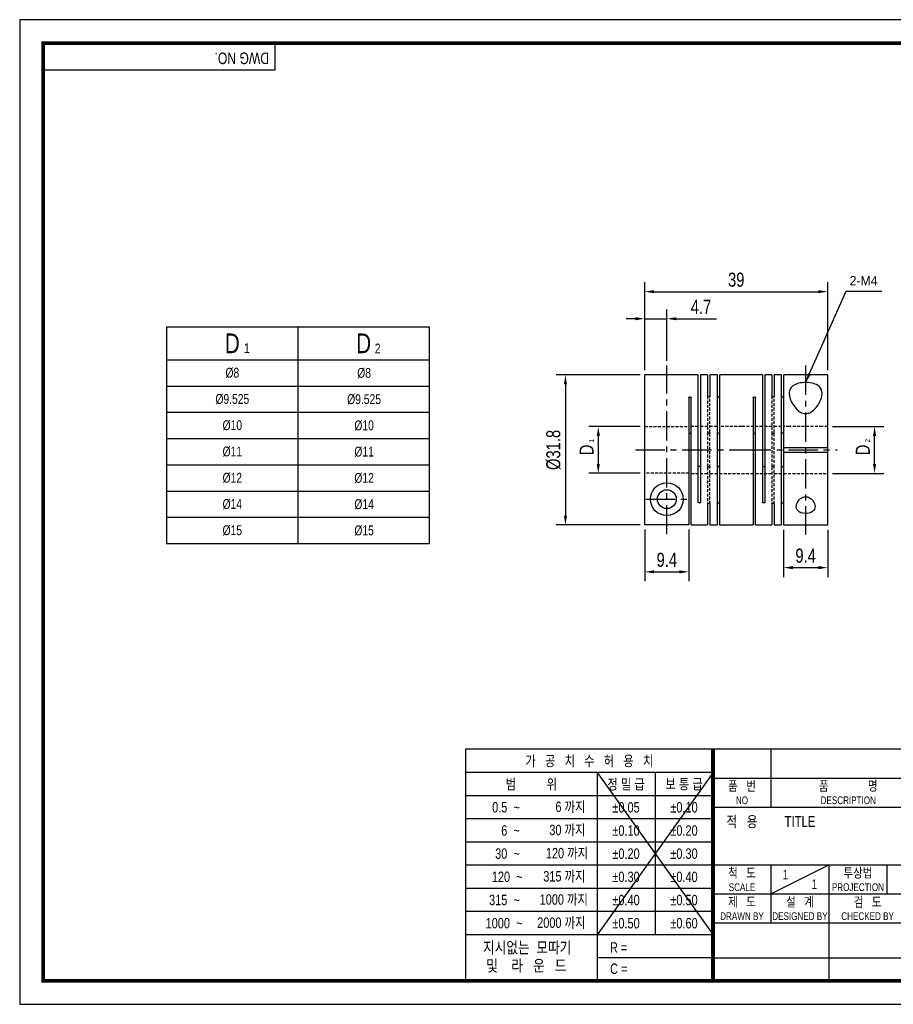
# Model space of a CAD drawing. Header units: millimetres. Extents: x 0 to 297, y 0 to 210.
# Tile 1 of 2: x 0 to 186, y 0 to 210. Entities that reach past the tile are written whole.
import ezdxf
from ezdxf.enums import TextEntityAlignment as Align

# ---------------------------------------------------------------- set-up
doc = ezdxf.new("R2010")
doc.units = ezdxf.units.MM
doc.header["$LTSCALE"] = 5
for name, pattern in [('CENTER', [2, 1.25, -0.25, 0.25, -0.25]), ('CENTER2', [1.125, 0.75, -0.125, 0.125, -0.125]), ('DASHED', [0.75, 0.5, -0.25]), ('HIDDEN', [0.375, 0.25, -0.125]), ('HIDDEN2', [0.1875, 0.125, -0.0625]), ('PHANTOM2', [1.25, 0.625, -0.125, 0.125, -0.125, 0.125, -0.125])]:
    doc.linetypes.add(name, pattern=pattern)
doc.layers.get('0').update_dxf_attribs({"linetype": 'CONTINUOUS'})
doc.layers.get('Defpoints').update_dxf_attribs({"linetype": 'CONTINUOUS'})
for name, color, linetype in [('BM', 2, 'CONTINUOUS'), ('C', 1, 'CENTER2'), ('CT', 1, 'CENTER'), ('D', 7, 'CONTINUOUS'), ('DIM', 7, 'CONTINUOUS'), ('H', 3, 'HIDDEN'), ('HD', 4, 'DASHED'), ('P', 4, 'PHANTOM2')]:
    doc.layers.add(name, color=color, linetype=linetype)
doc.styles.get("Standard").update_dxf_attribs({"font": 'Gulim.ttf', "width": 0.8, "height": 3})
doc.dimstyles.new('LIM', dxfattribs={"dimtxt": 2, "dimasz": 2, "dimexe": 2, "dimexo": 1, "dimgap": 1, "dimtad": 1, "dimdec": 3, "dimzin": 9, "dimdsep": 46, "dimtxsty": 'Standard', "dimcen": 3, "dimclrd": 1, "dimclre": 1, "dimadec": 0, "dimazin": 0, "dimtfac": 1, "dimtdec": 3, "dimtmove": 0, "dimatfit": 3, "dimfxl": 0, "dimtolj": 1, "dimtzin": 0, "dimarcsym": 0})

# ---------------------------------------------------------------- blocks, each defined once
blk = doc.blocks.new('*D38')
at = {"layer": 'Defpoints', "color": 0}
for p in [(137.96, 146.22), (137.96, 136.23), (133.26, 134.23)]:
    blk.add_point(p, dxfattribs=at)
at = {"layer": 'DIM', "color": 1, "lineweight": -2}
for p, q in [((133.26, 135.23), (133.26, 148.22)), ((137.96, 137.23), (137.96, 148.22)), ((131.26, 146.22), (129.26, 146.22)), ((133.26, 146.22), (137.96, 146.22)), ((139.96, 146.22), (148.54, 146.22))]:
    blk.add_line(p, q, dxfattribs=at)
at = {"layer": 'DIM', "color": 1}
for points in [[(131.26, 146.55), (131.26, 145.89), (133.26, 146.22)], [(139.96, 146.55), (139.96, 145.89), (137.96, 146.22)]]:
    blk.add_solid(points, dxfattribs=at)
at = {"layer": 'DIM', "color": 0, "insert": (145.25, 148.76), "char_height": 3, "attachment_point": 5}
blk.add_mtext('\\A1;4.7', dxfattribs=at)
blk = doc.blocks.new('*D39')
at = {"layer": 'Defpoints', "color": 0}
for p in [(172.26, 151.99), (133.26, 134.23), (172.26, 134.23)]:
    blk.add_point(p, dxfattribs=at)
at = {"layer": 'DIM', "color": 1, "lineweight": -2}
for p, q in [((133.26, 135.23), (133.26, 153.99)), ((172.26, 135.23), (172.26, 153.99)), ((135.26, 151.99), (170.26, 151.99))]:
    blk.add_line(p, q, dxfattribs=at)
at = {"layer": 'DIM', "color": 1}
for points in [[(135.26, 152.33), (135.26, 151.66), (133.26, 151.99)], [(170.26, 152.33), (170.26, 151.66), (172.26, 151.99)]]:
    blk.add_solid(points, dxfattribs=at)
at = {"layer": 'DIM', "color": 0, "insert": (152.76, 154.53), "char_height": 3, "attachment_point": 5}
blk.add_mtext('\\A1;39', dxfattribs=at)
blk = doc.blocks.new('*D40')
at = {"layer": 'Defpoints', "color": 0}
for p in [(133.26, 102.24), (142.66, 102.24), (142.66, 92.24)]:
    blk.add_point(p, dxfattribs=at)
at = {"layer": 'DIM', "color": 1, "lineweight": -2}
for p, q in [((133.26, 101.24), (133.26, 90.24)), ((142.66, 101.24), (142.66, 90.24)), ((135.26, 92.24), (140.66, 92.24))]:
    blk.add_line(p, q, dxfattribs=at)
at = {"layer": 'DIM', "color": 1}
for points in [[(135.26, 92.57), (135.26, 91.91), (133.26, 92.24)], [(140.66, 92.57), (140.66, 91.91), (142.66, 92.24)]]:
    blk.add_solid(points, dxfattribs=at)
at = {"layer": 'DIM', "color": 0, "insert": (137.96, 94.78), "char_height": 3, "attachment_point": 5}
blk.add_mtext('\\A1;9.4', dxfattribs=at)
blk = doc.blocks.new('*D41')
at = {"layer": 'Defpoints', "color": 0}
for p in [(133.26, 134.23), (116.35, 102.24), (133.26, 102.24)]:
    blk.add_point(p, dxfattribs=at)
at = {"layer": 'DIM', "color": 1, "lineweight": -2}
for p, q in [((132.26, 134.23), (114.35, 134.23)), ((116.35, 132.23), (116.35, 104.24)), ((132.26, 102.24), (114.35, 102.24))]:
    blk.add_line(p, q, dxfattribs=at)
at = {"layer": 'DIM', "color": 1}
for points in [[(116.02, 132.23), (116.69, 132.23), (116.35, 134.23)], [(116.02, 104.24), (116.69, 104.24), (116.35, 102.24)]]:
    blk.add_solid(points, dxfattribs=at)
at = {"layer": 'DIM', "color": 0, "insert": (113.81, 118.24), "char_height": 3, "attachment_point": 5, "rotation": 90}
blk.add_mtext('\\A1;%%C31.8', dxfattribs=at)
blk = doc.blocks.new('*D42')
at = {"layer": 'Defpoints', "color": 0}
for p in [(133.26, 123.21), (123.35, 113.26), (133.26, 113.26)]:
    blk.add_point(p, dxfattribs=at)
at = {"layer": 'DIM', "color": 1, "lineweight": -2}
for p, q in [((132.26, 123.21), (121.35, 123.21)), ((123.35, 121.21), (123.35, 115.26)), ((132.26, 113.26), (121.35, 113.26))]:
    blk.add_line(p, q, dxfattribs=at)
at = {"layer": 'DIM', "color": 1}
for points in [[(123.02, 121.21), (123.69, 121.21), (123.35, 123.21)], [(123.02, 115.26), (123.69, 115.26), (123.35, 113.26)]]:
    blk.add_solid(points, dxfattribs=at)
at = {"layer": 'DIM', "color": 0, "insert": (120.85, 118.23), "char_height": 3, "attachment_point": 5, "rotation": 90}
blk.add_mtext('\\A1;D', dxfattribs=at)
blk = doc.blocks.new('*D36')
at = {"layer": 'Defpoints', "color": 0}
for p in [(162.86, 102.23), (172.26, 102.23), (172.26, 93.13)]:
    blk.add_point(p, dxfattribs=at)
at = {"layer": 'DIM', "color": 1, "lineweight": -2}
for p, q in [((162.86, 101.23), (162.86, 91.13)), ((172.26, 101.23), (172.26, 91.13)), ((164.86, 93.13), (170.26, 93.13))]:
    blk.add_line(p, q, dxfattribs=at)
at = {"layer": 'DIM', "color": 1}
for points in [[(164.86, 93.47), (164.86, 92.8), (162.86, 93.13)], [(170.26, 93.47), (170.26, 92.8), (172.26, 93.13)]]:
    blk.add_solid(points, dxfattribs=at)
at = {"layer": 'DIM', "color": 0, "insert": (167.56, 95.67), "char_height": 3, "attachment_point": 5}
blk.add_mtext('\\A1;9.4', dxfattribs=at)
blk = doc.blocks.new('*D37')
at = {"layer": 'Defpoints', "color": 0}
for p in [(172.26, 123.23), (182.25, 123.23), (172.26, 113.23)]:
    blk.add_point(p, dxfattribs=at)
at = {"layer": 'DIM', "color": 1, "lineweight": -2}
for p, q in [((173.26, 123.23), (184.25, 123.23)), ((182.25, 115.23), (182.25, 121.23)), ((173.26, 113.23), (184.25, 113.23))]:
    blk.add_line(p, q, dxfattribs=at)
at = {"layer": 'DIM', "color": 1}
for points in [[(181.92, 121.23), (182.59, 121.23), (182.25, 123.23)], [(181.92, 115.23), (182.59, 115.23), (182.25, 113.23)]]:
    blk.add_solid(points, dxfattribs=at)
at = {"layer": 'DIM', "color": 0, "insert": (179.75, 118.23), "char_height": 3, "attachment_point": 5, "rotation": 90}
blk.add_mtext('\\A1;D', dxfattribs=at)

msp = doc.modelspace()

# ---------------------------------------------------------------- linework, layer by layer
for p, q in [((54.437, 199.2323), (54.437, 205)), ((54.437, 199.2323), (5, 199.2323)), ((31.3293, 144.4724), (31.3293, 98.2724)), ((31.3293, 144.4724), (87.3293, 144.4724)), ((87.3293, 144.4724), (87.3293, 98.2724)), ((31.3293, 98.2724), (87.3293, 98.2724)), ((95.0758, 54.437), (95.0758, 5)), ((147.8086, 54.437), (95.0758, 54.437)), ((292, 54.437), (147.8086, 54.437)), ((147.8086, 54.437), (147.8086, 5)), ((160.1679, 54.437), (160.1679, 42.0778)), ((147.8086, 49.4295), (95.0758, 49.4295)), ((147.8086, 49.4295), (123.0901, 14.8235)), ((123.0901, 49.4295), (147.8086, 14.8235)), ((123.0901, 49.4295), (123.0901, 5)), ((135.4493, 49.4295), (135.4493, 14.8235)), ((147.8086, 48.2574), (292, 48.2574)), ((147.8086, 44.4858), (95.0758, 44.4858)), ((147.8086, 42.0778), (292, 42.0778)), ((147.8086, 39.5421), (95.0758, 39.5421)), ((147.8086, 34.5984), (95.0758, 34.5984)), ((147.8086, 29.6547), (95.0758, 29.6547)), ((147.8086, 29.7185), (292, 29.7185)), ((160.1679, 23.5389), (172.5271, 29.7185)), ((160.1679, 29.7185), (160.1679, 17.3593)), ((172.5271, 29.7185), (172.5271, 5)), ((184.8864, 29.7185), (184.8864, 23.5389)), ((147.8086, 24.711), (95.0758, 24.711)), ((147.8086, 23.5389), (221.9642, 23.5389)), ((147.8086, 19.7673), (95.0758, 19.7673)), ((147.8086, 17.3593), (292, 17.3593)), ((147.8086, 14.8235), (95.0758, 14.8235)), ((147.8086, 9.8798), (123.0901, 9.8798)), ((147.8086, 9.8798), (221.9642, 9.8798))]:
    msp.add_line(p, q)
at = {"color": 4}
for p, q in [((59.3293, 144.4724), (59.3293, 98.2724)), ((31.3293, 137.4724), (87.3293, 137.4724))]:
    msp.add_line(p, q, dxfattribs=at)
at = {"color": 1}
for p, q in [((31.3293, 131.8724), (87.3293, 131.8724)), ((31.3293, 126.2724), (87.3293, 126.2724)), ((31.3293, 120.6724), (87.3293, 120.6724)), ((31.3293, 115.0724), (87.3293, 115.0724)), ((31.3293, 109.4724), (87.3293, 109.4724)), ((31.3293, 103.8724), (87.3293, 103.8724))]:
    msp.add_line(p, q, dxfattribs=at)
msp.add_lwpolyline([(297, 210), (0, 210), (0, 0), (297, 0)], close=True)
msp.add_lwpolyline([(292, 205, 0.8, 0.8, 0), (5, 205, 0.8, 0.8, 0), (5, 5, 0.8, 0.8, 0), (292, 5, 0.8, 0.8, 0)], format="xyseb", close=True)
at = {"const_width": 0.824}
msp.add_lwpolyline([(147.8086, 5), (147.8086, 54.437)], dxfattribs=at)
at = {"layer": 'BM', "linetype": 'Continuous'}
for p, q in [((144.6615, 134.2329), (133.2615, 134.2329)), ((133.2682, 134.2251), (133.2615, 134.2329)), ((133.2615, 102.2407), (133.2615, 134.2251)), ((133.2682, 134.2251), (133.2615, 134.2251)), ((144.6615, 107.0973), (144.6615, 134.2329)), ((145.1615, 134.2329), (145.1615, 107.0973)), ((146.6615, 134.2329), (145.1615, 134.2329)), ((146.6615, 134.2329), (146.6615, 129.722)), ((148.6615, 134.2329), (147.1615, 134.2329)), ((147.1615, 134.2329), (147.1615, 129.722)), ((148.6615, 134.2329), (148.6615, 102.2329)), ((149.1615, 134.2329), (149.1615, 102.2329)), ((153.8969, 134.2329), (149.1615, 134.2329)), ((158.3615, 134.2329), (153.8969, 134.2329)), ((158.3615, 134.2329), (158.3615, 107.0973)), ((158.8615, 134.2329), (158.8615, 107.0973)), ((160.3615, 134.2329), (158.8615, 134.2329)), ((160.3615, 134.2329), (160.3615, 129.722)), ((160.8615, 134.2329), (160.8615, 129.722)), ((162.3615, 134.2329), (160.8615, 134.2329)), ((162.3615, 134.2329), (162.3615, 102.2329)), ((162.8615, 134.2329), (162.8615, 118.7329)), ((172.2615, 134.2329), (162.8615, 134.2329)), ((172.2615, 118.7329), (172.2615, 134.2329)), ((142.6615, 129.3684), (142.6615, 102.2407)), ((143.1615, 102.2329), (143.1615, 129.3684)), ((156.3615, 129.3684), (156.3615, 102.2329)), ((156.8615, 102.2329), (156.8615, 129.3684)), ((162.8615, 118.7329), (172.2615, 118.7329)), ((162.8615, 118.7329), (162.8615, 118.2329)), ((162.8615, 118.2329), (162.8615, 117.7329)), ((162.8615, 117.7329), (172.2615, 117.7329)), ((162.8615, 117.7329), (162.8615, 102.2329)), ((172.2615, 102.2329), (172.2615, 117.7329)), ((146.6615, 106.7438), (146.6615, 102.2329)), ((147.1615, 106.7438), (147.1615, 102.2329)), ((160.3615, 106.7438), (160.3615, 102.2329)), ((160.8615, 106.7438), (160.8615, 102.2329)), ((142.6615, 102.2407), (133.2615, 102.2407)), ((143.1615, 102.2329), (146.6615, 102.2329)), ((147.1615, 102.2329), (148.6615, 102.2329)), ((149.1615, 102.2329), (153.8969, 102.2329)), ((153.8969, 102.2329), (156.3615, 102.2329)), ((156.8615, 102.2329), (160.3615, 102.2329)), ((160.8615, 102.2329), (162.3615, 102.2329)), ((162.8615, 102.2329), (172.2615, 102.2329))]:
    msp.add_line(p, q, dxfattribs=at)
for radius in [3.5, 2]:
    msp.add_circle((137.9615, 107.7329), radius, dxfattribs=at)
msp.add_arc((153.5405, 118.2329), 18.7209, 358.469559, 1.530441, dxfattribs=at)
for points, knots in [([(164.0615, 130.3056), (164.0615, 130.6696), (164.1339, 131.003), (164.4712, 131.6106), (164.7364, 131.8744), (165.4636, 132.2905), (165.9254, 132.4415), (166.952, 132.6163), (167.5187, 132.6417), (168.6169, 132.5631), (169.1357, 132.4592), (169.9979, 132.1321), (170.3431, 131.908), (171.0742, 131.0884), (171.1507, 130.3749), (170.808, 128.8373), (170.4069, 128.0182), (169.4743, 126.8973), (169.1009, 126.5338), (168.398, 126.1452), (168.1403, 126.0462), (167.5954, 125.96), (167.3108, 125.977), (166.5164, 126.1883), (166.0734, 126.5147), (165.3537, 127.2131), (165.0594, 127.6049), (164.3439, 128.7746), (164.0615, 129.5776), (164.0615, 130.3056)], [0, 0, 0, 0, 0.0625, 0.0625, 0.125, 0.125, 0.1875, 0.1875, 0.25, 0.25, 0.3125, 0.3125, 0.375, 0.375, 0.5, 0.5, 0.625, 0.625, 0.6875, 0.6875, 0.71875, 0.71875, 0.75, 0.75, 0.8125, 0.8125, 0.875, 0.875, 1, 1, 1, 1]), ([(142.6615, 129.3684), (142.6615, 129.3885), (142.6663, 129.4089), (142.6756, 129.4277), (142.6848, 129.4466), (142.6988, 129.4645), (142.7163, 129.4801), (142.7337, 129.4956), (142.7552, 129.5092), (142.779, 129.5197), (142.8027, 129.5302), (142.8293, 129.5379), (142.8566, 129.5423), (142.8745, 129.5451), (142.8931, 129.5466), (142.9115, 129.5466), (142.9395, 129.5466), (142.9678, 129.5432), (142.9942, 129.5366), (143.0206, 129.5301), (143.0458, 129.5202), (143.0677, 129.5078), (143.0895, 129.4954), (143.1086, 129.4801), (143.1235, 129.4632), (143.1383, 129.4463), (143.1492, 129.4273), (143.1554, 129.4078), (143.1594, 129.3949), (143.1615, 129.3817), (143.1615, 129.3684)], [0, 0, 0, 0, 0.10746653, 0.10746653, 0.10746653, 0.21493363, 0.21493363, 0.21493363, 0.32239361, 0.32239361, 0.32239361, 0.42985667, 0.42985667, 0.42985667, 0.49999995, 0.49999995, 0.49999995, 0.60746735, 0.60746735, 0.60746735, 0.71493481, 0.71493481, 0.71493481, 0.82240115, 0.82240115, 0.82240115, 0.9298628, 0.9298628, 0.9298628, 1, 1, 1, 1]), ([(147.1615, 129.722), (147.1615, 129.7025), (147.1567, 129.6827), (147.1474, 129.6643), (147.1381, 129.6458), (147.1242, 129.6281), (147.1067, 129.6128), (147.0892, 129.5974), (147.0677, 129.5839), (147.044, 129.5735), (147.0203, 129.563), (146.9937, 129.5553), (146.9664, 129.5509), (146.9484, 129.5481), (146.9299, 129.5466), (146.9115, 129.5466), (146.8835, 129.5466), (146.8551, 129.55), (146.8287, 129.5566), (146.8023, 129.5631), (146.7772, 129.573), (146.7553, 129.5853), (146.7335, 129.5976), (146.7143, 129.6127), (146.6995, 129.6294), (146.6847, 129.646), (146.6737, 129.6647), (146.6676, 129.6837), (146.6635, 129.6963), (146.6615, 129.7092), (146.6615, 129.722)], [0, 0, 0, 0, 0.10746653, 0.10746653, 0.10746653, 0.21493363, 0.21493363, 0.21493363, 0.32239361, 0.32239361, 0.32239361, 0.42985667, 0.42985667, 0.42985667, 0.49999995, 0.49999995, 0.49999995, 0.60746735, 0.60746735, 0.60746735, 0.71493481, 0.71493481, 0.71493481, 0.82240115, 0.82240115, 0.82240115, 0.9298628, 0.9298628, 0.9298628, 1, 1, 1, 1]), ([(148.6615, 129.722), (148.6615, 129.7025), (148.6663, 129.6827), (148.6756, 129.6643), (148.6848, 129.6458), (148.6988, 129.6281), (148.7163, 129.6128), (148.7337, 129.5974), (148.7552, 129.5839), (148.779, 129.5735), (148.8027, 129.563), (148.8293, 129.5553), (148.8566, 129.5509), (148.8745, 129.5481), (148.8931, 129.5466), (148.9115, 129.5466), (148.9395, 129.5466), (148.9678, 129.55), (148.9942, 129.5566), (149.0206, 129.5631), (149.0458, 129.573), (149.0677, 129.5853), (149.0895, 129.5976), (149.1086, 129.6127), (149.1235, 129.6294), (149.1383, 129.646), (149.1492, 129.6647), (149.1554, 129.6837), (149.1594, 129.6963), (149.1615, 129.7092), (149.1615, 129.722)], [0, 0, 0, 0, 0.10746653, 0.10746653, 0.10746653, 0.21493363, 0.21493363, 0.21493363, 0.32239361, 0.32239361, 0.32239361, 0.42985667, 0.42985667, 0.42985667, 0.49999995, 0.49999995, 0.49999995, 0.60746735, 0.60746735, 0.60746735, 0.71493481, 0.71493481, 0.71493481, 0.82240115, 0.82240115, 0.82240115, 0.9298628, 0.9298628, 0.9298628, 1, 1, 1, 1]), ([(156.3615, 129.3684), (156.3615, 129.3885), (156.3663, 129.4089), (156.3756, 129.4277), (156.3848, 129.4466), (156.3988, 129.4645), (156.4163, 129.4801), (156.4337, 129.4956), (156.4552, 129.5092), (156.479, 129.5197), (156.5027, 129.5302), (156.5293, 129.5379), (156.5566, 129.5423), (156.5745, 129.5451), (156.5931, 129.5466), (156.6115, 129.5466), (156.6395, 129.5466), (156.6678, 129.5432), (156.6942, 129.5366), (156.7206, 129.5301), (156.7458, 129.5202), (156.7677, 129.5078), (156.7895, 129.4954), (156.8086, 129.4801), (156.8235, 129.4632), (156.8383, 129.4463), (156.8492, 129.4273), (156.8554, 129.4078), (156.8594, 129.3949), (156.8615, 129.3817), (156.8615, 129.3684)], [0, 0, 0, 0, 0.10746653, 0.10746653, 0.10746653, 0.21493363, 0.21493363, 0.21493363, 0.32239361, 0.32239361, 0.32239361, 0.42985667, 0.42985667, 0.42985667, 0.49999995, 0.49999995, 0.49999995, 0.60746735, 0.60746735, 0.60746735, 0.71493481, 0.71493481, 0.71493481, 0.82240115, 0.82240115, 0.82240115, 0.9298628, 0.9298628, 0.9298628, 1, 1, 1, 1]), ([(160.8615, 129.722), (160.8615, 129.7025), (160.8567, 129.6827), (160.8474, 129.6643), (160.8381, 129.6458), (160.8242, 129.6281), (160.8067, 129.6128), (160.7892, 129.5974), (160.7677, 129.5839), (160.744, 129.5735), (160.7203, 129.563), (160.6937, 129.5553), (160.6664, 129.5509), (160.6484, 129.5481), (160.6299, 129.5466), (160.6115, 129.5466), (160.5835, 129.5466), (160.5551, 129.55), (160.5287, 129.5566), (160.5023, 129.5631), (160.4772, 129.573), (160.4553, 129.5853), (160.4335, 129.5976), (160.4143, 129.6127), (160.3995, 129.6294), (160.3847, 129.646), (160.3737, 129.6647), (160.3676, 129.6837), (160.3635, 129.6963), (160.3615, 129.7092), (160.3615, 129.722)], [0, 0, 0, 0, 0.10746653, 0.10746653, 0.10746653, 0.21493363, 0.21493363, 0.21493363, 0.32239361, 0.32239361, 0.32239361, 0.42985667, 0.42985667, 0.42985667, 0.49999995, 0.49999995, 0.49999995, 0.60746735, 0.60746735, 0.60746735, 0.71493481, 0.71493481, 0.71493481, 0.82240115, 0.82240115, 0.82240115, 0.9298628, 0.9298628, 0.9298628, 1, 1, 1, 1]), ([(162.3615, 129.722), (162.3615, 129.7025), (162.3663, 129.6827), (162.3756, 129.6643), (162.3848, 129.6458), (162.3988, 129.6281), (162.4163, 129.6128), (162.4337, 129.5974), (162.4552, 129.5839), (162.479, 129.5735), (162.5027, 129.563), (162.5293, 129.5553), (162.5566, 129.5509), (162.5745, 129.5481), (162.5931, 129.5466), (162.6115, 129.5466), (162.6395, 129.5466), (162.6678, 129.55), (162.6942, 129.5566), (162.7206, 129.5631), (162.7458, 129.573), (162.7677, 129.5853), (162.7895, 129.5976), (162.8086, 129.6127), (162.8235, 129.6294), (162.8383, 129.646), (162.8492, 129.6647), (162.8554, 129.6837), (162.8594, 129.6963), (162.8615, 129.7092), (162.8615, 129.722)], [0, 0, 0, 0, 0.10746653, 0.10746653, 0.10746653, 0.21493363, 0.21493363, 0.21493363, 0.32239361, 0.32239361, 0.32239361, 0.42985667, 0.42985667, 0.42985667, 0.49999995, 0.49999995, 0.49999995, 0.60746735, 0.60746735, 0.60746735, 0.71493481, 0.71493481, 0.71493481, 0.82240115, 0.82240115, 0.82240115, 0.9298628, 0.9298628, 0.9298628, 1, 1, 1, 1]), ([(148.6615, 121.9408), (148.6615, 121.9403), (148.6615, 121.9399), (148.6615, 121.9395), (148.6617, 121.9207), (148.6668, 121.9014), (148.6763, 121.8834), (148.6858, 121.8654), (148.6999, 121.8481), (148.7176, 121.833), (148.7352, 121.818), (148.7568, 121.8047), (148.7807, 121.7945), (148.8045, 121.7842), (148.8312, 121.7766), (148.8585, 121.7724), (148.8759, 121.7698), (148.8937, 121.7684), (148.9115, 121.7684), (148.9395, 121.7684), (148.9678, 121.7718), (148.9942, 121.7784), (149.0206, 121.7849), (149.0458, 121.7947), (149.0677, 121.8069), (149.0895, 121.8192), (149.1086, 121.8341), (149.1235, 121.8505), (149.1383, 121.8669), (149.1492, 121.8851), (149.1554, 121.9036), (149.1594, 121.9159), (149.1615, 121.9284), (149.1615, 121.9408)], [0, 0, 0, 0, 0.00244019, 0.00244019, 0.00244019, 0.11011942, 0.11011942, 0.11011942, 0.21754041, 0.21754041, 0.21754041, 0.32485859, 0.32485859, 0.32485859, 0.4322099, 0.4322099, 0.4322099, 0.49976109, 0.49976109, 0.49976109, 0.60715566, 0.60715566, 0.60715566, 0.71455079, 0.71455079, 0.71455079, 0.82193449, 0.82193449, 0.82193449, 0.92927014, 0.92927014, 0.92927014, 1, 1, 1, 1]), ([(162.8615, 121.9408), (162.8615, 121.922), (162.8567, 121.9028), (162.8474, 121.8848), (162.8382, 121.8667), (162.8242, 121.8494), (162.8068, 121.8342), (162.7893, 121.8191), (162.7678, 121.8057), (162.7442, 121.7953), (162.7204, 121.7849), (162.6939, 121.7771), (162.6666, 121.7728), (162.6485, 121.7699), (162.63, 121.7684), (162.6115, 121.7684), (162.5835, 121.7684), (162.5551, 121.7718), (162.5287, 121.7784), (162.5023, 121.7849), (162.4772, 121.7947), (162.4553, 121.8069), (162.4335, 121.8192), (162.4143, 121.8341), (162.3995, 121.8505), (162.3847, 121.8669), (162.3738, 121.8851), (162.3676, 121.9036), (162.3635, 121.9159), (162.3615, 121.9284), (162.3615, 121.9408)], [0, 0, 0, 0, 0.10738314, 0.10738314, 0.10738314, 0.21477214, 0.21477214, 0.21477214, 0.3220884, 0.3220884, 0.3220884, 0.42943603, 0.42943603, 0.42943603, 0.49977251, 0.49977251, 0.49977251, 0.60716463, 0.60716463, 0.60716463, 0.71455731, 0.71455731, 0.71455731, 0.82193855, 0.82193855, 0.82193855, 0.92927175, 0.92927175, 0.92927175, 1, 1, 1, 1]), ([(143.1615, 121.5872), (143.1615, 121.6015), (143.1592, 121.6158), (143.1548, 121.6296), (143.1484, 121.6496), (143.1372, 121.6689), (143.1221, 121.686), (143.107, 121.703), (143.0877, 121.7183), (143.0657, 121.7306), (143.0437, 121.7429), (143.0184, 121.7526), (142.9919, 121.759), (142.9662, 121.7652), (142.9387, 121.7684), (142.9115, 121.7684), (142.8835, 121.7684), (142.8551, 121.765), (142.8287, 121.7584), (142.8023, 121.7519), (142.7772, 121.742), (142.7553, 121.7295), (142.7335, 121.717), (142.7143, 121.7016), (142.6995, 121.6844), (142.6847, 121.6672), (142.6738, 121.6479), (142.6676, 121.6278), (142.6635, 121.6146), (142.6615, 121.6009), (142.6615, 121.5872)], [0, 0, 0, 0, 0.07385019, 0.07385019, 0.07385019, 0.18134979, 0.18134979, 0.18134979, 0.28868315, 0.28868315, 0.28868315, 0.39601847, 0.39601847, 0.39601847, 0.50020386, 0.50020386, 0.50020386, 0.60760082, 0.60760082, 0.60760082, 0.71499834, 0.71499834, 0.71499834, 0.82238443, 0.82238443, 0.82238443, 0.92972247, 0.92972247, 0.92972247, 1, 1, 1, 1]), ([(156.8615, 121.5872), (156.8615, 121.5877), (156.8615, 121.5882), (156.8615, 121.5887), (156.8613, 121.6095), (156.8562, 121.6303), (156.8467, 121.6496), (156.8372, 121.6688), (156.8231, 121.687), (156.8054, 121.7026), (156.7878, 121.7182), (156.7661, 121.7318), (156.7423, 121.7422), (156.7185, 121.7526), (156.6918, 121.7602), (156.6644, 121.7644), (156.6471, 121.7671), (156.6292, 121.7684), (156.6115, 121.7684), (156.5835, 121.7684), (156.5551, 121.765), (156.5287, 121.7584), (156.5023, 121.7519), (156.4772, 121.742), (156.4553, 121.7295), (156.4335, 121.717), (156.4143, 121.7016), (156.3995, 121.6844), (156.3847, 121.6672), (156.3738, 121.6479), (156.3676, 121.6278), (156.3635, 121.6146), (156.3615, 121.6009), (156.3615, 121.5872)], [0, 0, 0, 0, 0.00244019, 0.00244019, 0.00244019, 0.11011942, 0.11011942, 0.11011942, 0.21754041, 0.21754041, 0.21754041, 0.32485859, 0.32485859, 0.32485859, 0.4322099, 0.4322099, 0.4322099, 0.49976109, 0.49976109, 0.49976109, 0.60715566, 0.60715566, 0.60715566, 0.71455079, 0.71455079, 0.71455079, 0.82193449, 0.82193449, 0.82193449, 0.92927014, 0.92927014, 0.92927014, 1, 1, 1, 1]), ([(145.1615, 114.8786), (145.1615, 114.8781), (145.1615, 114.8776), (145.1615, 114.8771), (145.1613, 114.8563), (145.1562, 114.8354), (145.1467, 114.8162), (145.1372, 114.7969), (145.1231, 114.7788), (145.1054, 114.7632), (145.0878, 114.7475), (145.0661, 114.734), (145.0423, 114.7236), (145.0185, 114.7132), (144.9918, 114.7056), (144.9644, 114.7014), (144.9471, 114.6987), (144.9292, 114.6974), (144.9115, 114.6974), (144.8835, 114.6974), (144.8551, 114.7008), (144.8287, 114.7073), (144.8023, 114.7139), (144.7772, 114.7238), (144.7553, 114.7363), (144.7335, 114.7488), (144.7143, 114.7642), (144.6995, 114.7814), (144.6847, 114.7986), (144.6738, 114.8179), (144.6676, 114.8379), (144.6635, 114.8512), (144.6615, 114.8649), (144.6615, 114.8786)], [0, 0, 0, 0, 0.00244019, 0.00244019, 0.00244019, 0.11011942, 0.11011942, 0.11011942, 0.21754041, 0.21754041, 0.21754041, 0.32485859, 0.32485859, 0.32485859, 0.4322099, 0.4322099, 0.4322099, 0.49976109, 0.49976109, 0.49976109, 0.60715566, 0.60715566, 0.60715566, 0.71455079, 0.71455079, 0.71455079, 0.82193449, 0.82193449, 0.82193449, 0.92927014, 0.92927014, 0.92927014, 1, 1, 1, 1]), ([(149.1615, 114.525), (149.1615, 114.5254), (149.1615, 114.5259), (149.1615, 114.5263), (149.1613, 114.5451), (149.1562, 114.5644), (149.1467, 114.5824), (149.1372, 114.6004), (149.1231, 114.6177), (149.1054, 114.6328), (149.0878, 114.6478), (149.0661, 114.6611), (149.0423, 114.6713), (149.0185, 114.6816), (148.9918, 114.6892), (148.9644, 114.6934), (148.9471, 114.696), (148.9292, 114.6974), (148.9115, 114.6974), (148.8835, 114.6974), (148.8551, 114.6939), (148.8287, 114.6874), (148.8023, 114.6809), (148.7772, 114.6711), (148.7553, 114.6588), (148.7335, 114.6466), (148.7143, 114.6317), (148.6995, 114.6153), (148.6847, 114.5989), (148.6738, 114.5807), (148.6676, 114.5622), (148.6635, 114.5499), (148.6615, 114.5374), (148.6615, 114.525)], [0, 0, 0, 0, 0.00244019, 0.00244019, 0.00244019, 0.11011942, 0.11011942, 0.11011942, 0.21754041, 0.21754041, 0.21754041, 0.32485859, 0.32485859, 0.32485859, 0.4322099, 0.4322099, 0.4322099, 0.49976109, 0.49976109, 0.49976109, 0.60715566, 0.60715566, 0.60715566, 0.71455079, 0.71455079, 0.71455079, 0.82193449, 0.82193449, 0.82193449, 0.92927014, 0.92927014, 0.92927014, 1, 1, 1, 1]), ([(158.3615, 114.8786), (158.3615, 114.8781), (158.3615, 114.8776), (158.3615, 114.8771), (158.3617, 114.8563), (158.3668, 114.8354), (158.3763, 114.8162), (158.3858, 114.7969), (158.3999, 114.7788), (158.4176, 114.7632), (158.4352, 114.7475), (158.4568, 114.734), (158.4807, 114.7236), (158.5045, 114.7132), (158.5312, 114.7056), (158.5585, 114.7014), (158.5759, 114.6987), (158.5937, 114.6974), (158.6115, 114.6974), (158.6395, 114.6974), (158.6678, 114.7008), (158.6942, 114.7073), (158.7206, 114.7139), (158.7458, 114.7238), (158.7677, 114.7363), (158.7895, 114.7488), (158.8086, 114.7642), (158.8235, 114.7814), (158.8383, 114.7986), (158.8492, 114.8179), (158.8554, 114.8379), (158.8594, 114.8512), (158.8615, 114.8649), (158.8615, 114.8786)], [0, 0, 0, 0, 0.00244019, 0.00244019, 0.00244019, 0.11011942, 0.11011942, 0.11011942, 0.21754041, 0.21754041, 0.21754041, 0.32485859, 0.32485859, 0.32485859, 0.4322099, 0.4322099, 0.4322099, 0.49976109, 0.49976109, 0.49976109, 0.60715566, 0.60715566, 0.60715566, 0.71455079, 0.71455079, 0.71455079, 0.82193449, 0.82193449, 0.82193449, 0.92927014, 0.92927014, 0.92927014, 1, 1, 1, 1]), ([(162.3615, 114.525), (162.3615, 114.5254), (162.3615, 114.5259), (162.3615, 114.5263), (162.3617, 114.5451), (162.3668, 114.5644), (162.3763, 114.5824), (162.3858, 114.6004), (162.3999, 114.6177), (162.4176, 114.6328), (162.4352, 114.6478), (162.4568, 114.6611), (162.4807, 114.6713), (162.5045, 114.6816), (162.5312, 114.6892), (162.5585, 114.6934), (162.5759, 114.696), (162.5937, 114.6974), (162.6115, 114.6974), (162.6395, 114.6974), (162.6678, 114.6939), (162.6942, 114.6874), (162.7206, 114.6809), (162.7458, 114.6711), (162.7677, 114.6588), (162.7895, 114.6466), (162.8086, 114.6317), (162.8235, 114.6153), (162.8383, 114.5989), (162.8492, 114.5807), (162.8554, 114.5622), (162.8594, 114.5499), (162.8615, 114.5374), (162.8615, 114.525)], [0, 0, 0, 0, 0.00244128, 0.00244128, 0.00244128, 0.11016858, 0.11016858, 0.11016858, 0.21763752, 0.21763752, 0.21763752, 0.32500361, 0.32500361, 0.32500361, 0.43240284, 0.43240284, 0.43240284, 0.49998419, 0.49998419, 0.49998419, 0.60742835, 0.60742835, 0.60742835, 0.71487308, 0.71487308, 0.71487308, 0.82230636, 0.82230636, 0.82230636, 0.92969158, 0.92969158, 0.92969158, 1, 1, 1, 1]), ([(169.5615, 106.1602), (169.5615, 106.5672), (169.4057, 106.9981), (168.9606, 107.588), (168.7724, 107.7787), (168.3059, 108.0894), (168.0194, 108.2091), (167.4067, 108.2673), (167.0891, 108.1988), (166.5656, 107.9475), (166.3496, 107.7725), (165.8217, 107.2021), (165.6258, 106.7697), (165.5228, 105.9518), (165.6253, 105.5516), (166.2402, 104.9313), (166.7883, 104.7119), (168.0197, 104.6508), (168.6389, 104.8137), (169.3947, 105.3707), (169.5615, 105.7532), (169.5615, 106.1602)], [0, 0, 0, 0, 0.125, 0.125, 0.1875, 0.1875, 0.25, 0.25, 0.3125, 0.3125, 0.375, 0.375, 0.5, 0.5, 0.625, 0.625, 0.75, 0.75, 0.875, 0.875, 1, 1, 1, 1]), ([(145.1615, 107.0973), (145.1615, 107.0772), (145.1567, 107.0569), (145.1474, 107.0381), (145.1381, 107.0192), (145.1242, 107.0013), (145.1067, 106.9857), (145.0892, 106.9702), (145.0677, 106.9566), (145.044, 106.9461), (145.0203, 106.9356), (144.9937, 106.9278), (144.9664, 106.9235), (144.9484, 106.9206), (144.9299, 106.9192), (144.9115, 106.9192), (144.8835, 106.9192), (144.8551, 106.9226), (144.8287, 106.9292), (144.8023, 106.9357), (144.7772, 106.9456), (144.7553, 106.958), (144.7335, 106.9704), (144.7143, 106.9857), (144.6995, 107.0026), (144.6847, 107.0195), (144.6737, 107.0385), (144.6676, 107.058), (144.6635, 107.0708), (144.6615, 107.0841), (144.6615, 107.0973)], [0, 0, 0, 0, 0.10746653, 0.10746653, 0.10746653, 0.21493363, 0.21493363, 0.21493363, 0.32239361, 0.32239361, 0.32239361, 0.42985667, 0.42985667, 0.42985667, 0.49999995, 0.49999995, 0.49999995, 0.60746735, 0.60746735, 0.60746735, 0.71493481, 0.71493481, 0.71493481, 0.82240115, 0.82240115, 0.82240115, 0.9298628, 0.9298628, 0.9298628, 1, 1, 1, 1]), ([(146.6615, 106.7438), (146.6615, 106.7633), (146.6663, 106.7831), (146.6756, 106.8015), (146.6848, 106.82), (146.6988, 106.8377), (146.7163, 106.853), (146.7337, 106.8684), (146.7552, 106.8819), (146.779, 106.8923), (146.8027, 106.9028), (146.8293, 106.9105), (146.8566, 106.9149), (146.8745, 106.9177), (146.8931, 106.9192), (146.9115, 106.9192), (146.9395, 106.9192), (146.9678, 106.9158), (146.9942, 106.9092), (147.0206, 106.9027), (147.0458, 106.8928), (147.0677, 106.8805), (147.0895, 106.8682), (147.1086, 106.8531), (147.1235, 106.8364), (147.1383, 106.8198), (147.1492, 106.8011), (147.1554, 106.7821), (147.1594, 106.7695), (147.1615, 106.7566), (147.1615, 106.7438)], [0, 0, 0, 0, 0.10746653, 0.10746653, 0.10746653, 0.21493363, 0.21493363, 0.21493363, 0.32239361, 0.32239361, 0.32239361, 0.42985667, 0.42985667, 0.42985667, 0.49999995, 0.49999995, 0.49999995, 0.60746735, 0.60746735, 0.60746735, 0.71493481, 0.71493481, 0.71493481, 0.82240115, 0.82240115, 0.82240115, 0.9298628, 0.9298628, 0.9298628, 1, 1, 1, 1]), ([(149.1615, 106.7438), (149.1615, 106.7633), (149.1567, 106.7831), (149.1474, 106.8015), (149.1381, 106.82), (149.1242, 106.8377), (149.1067, 106.853), (149.0892, 106.8684), (149.0677, 106.8819), (149.044, 106.8923), (149.0203, 106.9028), (148.9937, 106.9105), (148.9664, 106.9149), (148.9484, 106.9177), (148.9299, 106.9192), (148.9115, 106.9192), (148.8835, 106.9192), (148.8551, 106.9158), (148.8287, 106.9092), (148.8023, 106.9027), (148.7772, 106.8928), (148.7553, 106.8805), (148.7335, 106.8682), (148.7143, 106.8531), (148.6995, 106.8364), (148.6847, 106.8198), (148.6737, 106.8011), (148.6676, 106.7821), (148.6635, 106.7695), (148.6615, 106.7566), (148.6615, 106.7438)], [0, 0, 0, 0, 0.10746653, 0.10746653, 0.10746653, 0.21493363, 0.21493363, 0.21493363, 0.32239361, 0.32239361, 0.32239361, 0.42985667, 0.42985667, 0.42985667, 0.49999995, 0.49999995, 0.49999995, 0.60746735, 0.60746735, 0.60746735, 0.71493481, 0.71493481, 0.71493481, 0.82240115, 0.82240115, 0.82240115, 0.9298628, 0.9298628, 0.9298628, 1, 1, 1, 1]), ([(158.8615, 107.0973), (158.8615, 107.0772), (158.8567, 107.0569), (158.8474, 107.0381), (158.8381, 107.0192), (158.8242, 107.0013), (158.8067, 106.9857), (158.7892, 106.9702), (158.7677, 106.9566), (158.744, 106.9461), (158.7203, 106.9356), (158.6937, 106.9278), (158.6664, 106.9235), (158.6484, 106.9206), (158.6299, 106.9192), (158.6115, 106.9192), (158.5835, 106.9192), (158.5551, 106.9226), (158.5287, 106.9292), (158.5023, 106.9357), (158.4772, 106.9456), (158.4553, 106.958), (158.4335, 106.9704), (158.4143, 106.9857), (158.3995, 107.0026), (158.3847, 107.0195), (158.3737, 107.0385), (158.3676, 107.058), (158.3635, 107.0708), (158.3615, 107.0841), (158.3615, 107.0973)], [0, 0, 0, 0, 0.10746653, 0.10746653, 0.10746653, 0.21493363, 0.21493363, 0.21493363, 0.32239361, 0.32239361, 0.32239361, 0.42985667, 0.42985667, 0.42985667, 0.49999995, 0.49999995, 0.49999995, 0.60746735, 0.60746735, 0.60746735, 0.71493481, 0.71493481, 0.71493481, 0.82240115, 0.82240115, 0.82240115, 0.9298628, 0.9298628, 0.9298628, 1, 1, 1, 1]), ([(160.3615, 106.7438), (160.3615, 106.7633), (160.3663, 106.7831), (160.3756, 106.8015), (160.3848, 106.82), (160.3988, 106.8377), (160.4163, 106.853), (160.4337, 106.8684), (160.4552, 106.8819), (160.479, 106.8923), (160.5027, 106.9028), (160.5293, 106.9105), (160.5566, 106.9149), (160.5745, 106.9177), (160.5931, 106.9192), (160.6115, 106.9192), (160.6395, 106.9192), (160.6678, 106.9158), (160.6942, 106.9092), (160.7206, 106.9027), (160.7458, 106.8928), (160.7677, 106.8805), (160.7895, 106.8682), (160.8086, 106.8531), (160.8235, 106.8364), (160.8383, 106.8198), (160.8492, 106.8011), (160.8554, 106.7821), (160.8594, 106.7695), (160.8615, 106.7566), (160.8615, 106.7438)], [0, 0, 0, 0, 0.10746653, 0.10746653, 0.10746653, 0.21493363, 0.21493363, 0.21493363, 0.32239361, 0.32239361, 0.32239361, 0.42985667, 0.42985667, 0.42985667, 0.49999995, 0.49999995, 0.49999995, 0.60746735, 0.60746735, 0.60746735, 0.71493481, 0.71493481, 0.71493481, 0.82240115, 0.82240115, 0.82240115, 0.9298628, 0.9298628, 0.9298628, 1, 1, 1, 1]), ([(162.8615, 106.7438), (162.8615, 106.7633), (162.8567, 106.7831), (162.8474, 106.8015), (162.8381, 106.82), (162.8242, 106.8377), (162.8067, 106.853), (162.7892, 106.8684), (162.7677, 106.8819), (162.744, 106.8923), (162.7203, 106.9028), (162.6937, 106.9105), (162.6664, 106.9149), (162.6484, 106.9177), (162.6299, 106.9192), (162.6115, 106.9192), (162.5835, 106.9192), (162.5551, 106.9158), (162.5287, 106.9092), (162.5023, 106.9027), (162.4772, 106.8928), (162.4553, 106.8805), (162.4335, 106.8682), (162.4143, 106.8531), (162.3995, 106.8364), (162.3847, 106.8198), (162.3737, 106.8011), (162.3676, 106.7821), (162.3635, 106.7695), (162.3615, 106.7566), (162.3615, 106.7438)], [0, 0, 0, 0, 0.10746653, 0.10746653, 0.10746653, 0.21493363, 0.21493363, 0.21493363, 0.32239361, 0.32239361, 0.32239361, 0.42985667, 0.42985667, 0.42985667, 0.49999995, 0.49999995, 0.49999995, 0.60746735, 0.60746735, 0.60746735, 0.71493481, 0.71493481, 0.71493481, 0.82240115, 0.82240115, 0.82240115, 0.9298628, 0.9298628, 0.9298628, 1, 1, 1, 1])]:
    msp.add_open_spline(points, degree=3, knots=knots, dxfattribs=at)
at = {"layer": 'C'}
msp.add_line((147.8086, 49.4295), (147.8086, 49.3961), dxfattribs=at)
at = {"layer": 'CT'}
for p, q in [((137.9615, 100.2407), (137.9615, 136.2329)), ((167.5615, 136.2329), (167.5615, 100.2329)), ((131.2615, 118.2329), (153.8969, 118.2329)), ((153.8969, 118.2329), (174.2615, 118.2329)), ((133.4615, 107.7329), (142.4615, 107.7329))]:
    msp.add_line(p, q, dxfattribs=at)
at = {"layer": 'DIM', "color": 1}
msp.add_line((172.2615, 135.2329), (172.2615, 144.8232), dxfattribs=at)
at = {"layer": 'H'}
msp.add_line((147.8086, 49.3128), (147.8086, 49.2711), dxfattribs=at)
at = {"layer": 'HD', "linetype": 'HIDDEN2'}
for p, q in [((146.6615, 129.722), (146.6615, 121.9408)), ((147.1615, 121.9408), (147.1615, 129.722)), ((160.3615, 129.722), (160.3615, 121.9408)), ((160.8615, 121.9408), (160.8615, 129.722)), ((133.2615, 123.2078), (142.6615, 123.2078)), ((144.6615, 123.2329), (142.6615, 123.2329)), ((146.6615, 123.2329), (145.1615, 123.2329)), ((146.6615, 121.9408), (146.6615, 114.525)), ((148.6615, 123.2329), (147.1615, 123.2329)), ((147.1615, 114.525), (147.1615, 121.9408)), ((153.8969, 123.2329), (149.1615, 123.2329)), ((158.3615, 123.2329), (153.8969, 123.2329)), ((160.3615, 123.2329), (158.8615, 123.2329)), ((160.3615, 121.9408), (160.3615, 114.525)), ((162.3615, 123.2329), (160.8615, 123.2329)), ((160.8615, 114.525), (160.8615, 121.9408)), ((164.0615, 123.2329), (162.8615, 123.2329)), ((171.0615, 123.2329), (164.0615, 123.2329)), ((172.2615, 123.2329), (171.0615, 123.2329)), ((146.6615, 114.525), (146.6615, 106.7438)), ((147.1615, 106.7438), (147.1615, 114.525)), ((160.3615, 114.525), (160.3615, 106.7438)), ((160.8615, 106.7438), (160.8615, 114.525)), ((142.6615, 113.258), (133.2615, 113.258)), ((143.1615, 113.2329), (146.6615, 113.2329)), ((147.1615, 113.2329), (148.6615, 113.2329)), ((149.1615, 113.2329), (153.8969, 113.2329)), ((153.8969, 113.2329), (156.3615, 113.2329)), ((156.8615, 113.2329), (160.3615, 113.2329)), ((160.8615, 113.2329), (162.3615, 113.2329)), ((162.8615, 113.2329), (172.2615, 113.2329))]:
    msp.add_line(p, q, dxfattribs=at)
for points in [[(147.1615, 121.9408), (147.1615, 121.9403), (147.1615, 121.9399), (147.1615, 121.9395), (147.1613, 121.9207), (147.1562, 121.9014), (147.1467, 121.8834), (147.1372, 121.8654), (147.1231, 121.8481), (147.1054, 121.833), (147.0878, 121.818), (147.0661, 121.8047), (147.0423, 121.7945), (147.0185, 121.7842), (146.9918, 121.7766), (146.9644, 121.7724), (146.9471, 121.7698), (146.9292, 121.7684), (146.9115, 121.7684), (146.8835, 121.7684), (146.8551, 121.7718), (146.8287, 121.7784), (146.8023, 121.7849), (146.7772, 121.7947), (146.7553, 121.8069), (146.7335, 121.8192), (146.7143, 121.8341), (146.6995, 121.8505), (146.6847, 121.8669), (146.6738, 121.8851), (146.6676, 121.9036), (146.6635, 121.9159), (146.6615, 121.9284), (146.6615, 121.9408)], [(160.3615, 121.9408), (160.3615, 121.9403), (160.3615, 121.9399), (160.3615, 121.9395), (160.3617, 121.9207), (160.3668, 121.9014), (160.3763, 121.8834), (160.3858, 121.8654), (160.3999, 121.8481), (160.4176, 121.833), (160.4352, 121.818), (160.4568, 121.8047), (160.4807, 121.7945), (160.5045, 121.7842), (160.5312, 121.7766), (160.5585, 121.7724), (160.5759, 121.7698), (160.5937, 121.7684), (160.6115, 121.7684), (160.6395, 121.7684), (160.6678, 121.7718), (160.6942, 121.7784), (160.7206, 121.7849), (160.7458, 121.7947), (160.7677, 121.8069), (160.7895, 121.8192), (160.8086, 121.8341), (160.8235, 121.8505), (160.8383, 121.8669), (160.8492, 121.8851), (160.8554, 121.9036), (160.8594, 121.9159), (160.8615, 121.9284), (160.8615, 121.9408)], [(146.6615, 114.525), (146.6615, 114.5254), (146.6615, 114.5259), (146.6615, 114.5263), (146.6617, 114.5451), (146.6668, 114.5644), (146.6763, 114.5824), (146.6858, 114.6004), (146.6999, 114.6177), (146.7176, 114.6328), (146.7352, 114.6478), (146.7568, 114.6611), (146.7807, 114.6713), (146.8045, 114.6816), (146.8312, 114.6892), (146.8585, 114.6934), (146.8759, 114.696), (146.8937, 114.6974), (146.9115, 114.6974), (146.9395, 114.6974), (146.9678, 114.6939), (146.9942, 114.6874), (147.0206, 114.6809), (147.0458, 114.6711), (147.0677, 114.6588), (147.0895, 114.6466), (147.1086, 114.6317), (147.1235, 114.6153), (147.1383, 114.5989), (147.1492, 114.5807), (147.1554, 114.5622), (147.1594, 114.5499), (147.1615, 114.5374), (147.1615, 114.525)], [(160.8615, 114.525), (160.8615, 114.5254), (160.8615, 114.5259), (160.8615, 114.5263), (160.8613, 114.5451), (160.8562, 114.5644), (160.8467, 114.5824), (160.8372, 114.6004), (160.8231, 114.6177), (160.8054, 114.6328), (160.7878, 114.6478), (160.7661, 114.6611), (160.7423, 114.6713), (160.7185, 114.6816), (160.6918, 114.6892), (160.6644, 114.6934), (160.6471, 114.696), (160.6292, 114.6974), (160.6115, 114.6974), (160.5835, 114.6974), (160.5551, 114.6939), (160.5287, 114.6874), (160.5023, 114.6809), (160.4772, 114.6711), (160.4553, 114.6588), (160.4335, 114.6466), (160.4143, 114.6317), (160.3995, 114.6153), (160.3847, 114.5989), (160.3738, 114.5807), (160.3676, 114.5622), (160.3635, 114.5499), (160.3615, 114.5374), (160.3615, 114.525)]]:
    msp.add_open_spline(points, degree=3, knots=[0, 0, 0, 0, 0.00244019, 0.00244019, 0.00244019, 0.11011942, 0.11011942, 0.11011942, 0.21754041, 0.21754041, 0.21754041, 0.32485859, 0.32485859, 0.32485859, 0.4322099, 0.4322099, 0.4322099, 0.49976109, 0.49976109, 0.49976109, 0.60715566, 0.60715566, 0.60715566, 0.71455079, 0.71455079, 0.71455079, 0.82193449, 0.82193449, 0.82193449, 0.92927014, 0.92927014, 0.92927014, 1, 1, 1, 1], dxfattribs=at)
at = {"layer": 'P'}
msp.add_line((147.8086, 49.221), (147.8086, 49.1627), dxfattribs=at)

# ---------------------------------------------------------------- texts
at = {"color": 0}
for s, insert, char_height, width, attachment_point in [('D', (45.3293, 140.9724), 4.2, 28, 5), ('D', (73.3293, 140.9724), 4.2, 28, 5), ('1', (47.8251, 140.9973), 2.1, 6.3, 1), ('2', (75.6955, 140.9168), 2.1, 3.36, 1), ('%%C8', (45.3293, 134.6724), 2.1, 28, 5), ('%%C8', (73.4218, 134.633), 2.1, 28, 5), ('%%C9.525', (45.3293, 129.0724), 2.1, 28, 5), ('%%C9.525', (73.4218, 129.033), 2.1, 28, 5), ('%%c10', (45.3293, 123.4724), 2.1, 28, 5), ('%%c10', (73.4218, 123.433), 2.1, 28, 5), ('%%c11', (45.3293, 117.8724), 2.1, 28, 5), ('%%c11', (73.4218, 117.833), 2.1, 28, 5), ('%%c12', (45.3293, 112.2724), 2.1, 28, 5), ('%%c12', (73.4218, 112.233), 2.1, 28, 5), ('%%C14', (45.3293, 106.6724), 2.1, 28, 5), ('%%C14', (73.4218, 106.633), 2.1, 28, 5), ('%%C15', (45.3293, 101.0724), 2.1, 28, 5), ('%%C15', (73.4218, 101.033), 2.1, 28, 5)]:
    msp.add_mtext(s, dxfattribs=dict(at, insert=insert, char_height=char_height, width=width, attachment_point=attachment_point))
at = {"layer": 'D', "width": 0.8}
msp.add_text('DWG NO.', height=2.47185, rotation=180, dxfattribs=at).set_placement((53.1681, 203.0007))
for s, height, p in [('가   공   치   수   허   용   치', 2.224667, (121.4422, 51.9333)), ('범          위', 2.224667, (109.0829, 46.9576)), ('정 밀 급', 2.22467, (129.2697, 46.9576)), ('보 통 급', 2.22467, (141.629, 46.9576)), ('품   번', 2.05988, (153.9882, 46.6095)), ('품              명', 2.059877, (176.6469, 46.6095)), ('NO', 1.6479, (153.9882, 43.5197)), ('DESCRIPTION', 1.647902, (176.6469, 43.5197)), ('%%p0.05', 2.22467, (129.2697, 42.0139)), ('%%p0.10', 2.22467, (141.629, 42.0139)), ('적   용', 2.30706, (153.9882, 38.988)), ('TITLE', 2.30706, (166.3475, 38.988)), ('%%p0.10', 2.22467, (129.2697, 37.0702)), ('%%p0.20', 2.22467, (141.629, 37.0702)), ('%%p0.20', 2.22467, (129.2697, 32.1265)), ('%%p0.30', 2.22467, (141.629, 32.1265)), ('척   도', 2.05988, (153.9882, 28.0706)), ('투상법', 2.05988, (178.7068, 28.0706)), ('%%p0.30', 2.22467, (129.2697, 27.1828)), ('%%p0.40', 2.22467, (141.629, 27.1828)), ('1', 2.0599, (163.2577, 27.6586)), ('SCALE', 1.6479, (153.9882, 24.9808)), ('1', 2.0599, (169.4373, 25.5988)), ('PROJECTION', 1.6479, (178.7068, 24.9808)), ('%%p0.40', 2.22467, (129.2697, 22.2391)), ('%%p0.50', 2.22467, (141.629, 22.2391)), ('제   도', 2.05988, (153.9882, 21.891)), ('설   계', 2.05988, (166.3475, 21.891)), ('검   도', 2.05988, (180.7666, 21.891)), ('%%p0.50', 2.22467, (129.2697, 17.2954)), ('%%p0.60', 2.22467, (141.629, 17.2954))]:
    msp.add_text(s, height=height, dxfattribs=at).set_placement(p, align=Align.MIDDLE)
for s, height, p in [('DRAWN BY', 1.6479, (153.9882, 17.9772)), ('DESIGNED BY', 1.647902, (166.3475, 17.9772)), ('CHECKED BY', 1.6479, (180.7666, 17.9772))]:
    msp.add_text(s, height=height, dxfattribs=at).set_placement(p, align=Align.CENTER)
at = {"layer": 'D', "linetype": 'ByBlock', "width": 0.8}
for s, height, p in [('지시없는  모따기', 2.47185, (98.783, 10.8675)), ('및    라   운   드', 2.471852, (99.4623, 6.9968))]:
    msp.add_text(s, height=height, dxfattribs=at).set_placement(p)
at = {"layer": 'D', "width": 0.8}
for s, p in [('R = ', (125.8389, 10.9999)), ('C = ', (125.878, 6.4776))]:
    msp.add_text(s, height=2.22467, dxfattribs=at).set_placement(p)
at = {"layer": 'D', "char_height": 2.22467, "attachment_point": 6}
for s, insert, width in [('0.5  ~', (106.6111, 42.0139), 8.231062), ('6 까지', (120.6182, 42.0139), 9.803532), ('6  ~', (106.6111, 37.0702), 8.231022), ('30 까지', (120.6182, 37.0702), 9.803491), ('120 까지', (121.1758, 32.1265), 12.652424), ('30  ~', (106.6111, 32.1265), 8.231022), ('120  ~', (107.1976, 27.1828), 8.937991), ('315 까지', (120.6182, 27.1828), 12.097781), ('315  ~', (106.6111, 22.2391), 9.885083), ('1000 까지', (121.1426, 22.2391), 13.382285), ('2000 까지', (120.6182, 17.2954), 12.974319), ('1000  ~', (107.1704, 17.2954), 14.528725)]:
    msp.add_mtext(s, dxfattribs=dict(at, insert=insert, width=width))
at = {"layer": 'DIM'}
msp.add_text('2-M4', height=2, dxfattribs=at).set_placement((176.933, 153.3353))
at = {"layer": 'DIM', "char_height": 1, "attachment_point": 1, "rotation": 90}
for s, insert, width in [('1', (121.4055, 119.8456), 24.8), ('2', (180.2534, 119.8526), 20.6)]:
    msp.add_mtext(s, dxfattribs=dict(at, insert=insert, width=width))

# ---------------------------------------------------------------- dimensions: what is measured, and where the dimension line sits
at = {"layer": 'DIM'}
for base, p1, p2, picture, middle in [((172.2615, 151.9938), (133.2615, 134.2329), (172.2615, 134.2329), '*D39', (152.7615, 154.5318)), ((137.9615, 146.2205), (133.2615, 134.2251), (137.9615, 136.2329), '*D38', (145.2528, 148.7624)), ((142.6615, 92.2407), (133.2615, 102.2407), (142.6615, 102.2407), '*D40', (137.9615, 94.7807)), ((172.2615, 93.1336), (162.8615, 102.2329), (172.2615, 102.2329), '*D36', (167.5615, 95.6735))]:
    dim = msp.add_linear_dim(base=base, p1=p1, p2=p2, dimstyle='LIM', dxfattribs=at)
    dim.commit()
    dim.dimension.update_dxf_attribs({"geometry": picture, "text_midpoint": middle})
for base, p1, p2, text, picture, middle in [((116.3542, 102.2407), (133.2615, 134.2329), (133.2615, 102.2407), '%%C31.8', '*D41', (113.8122, 118.2368)), ((123.3542, 113.258), (133.2615, 123.2078), (133.2615, 113.258), 'D', '*D42', (120.8522, 118.2329)), ((182.2532, 123.2329), (172.2615, 113.2329), (172.2615, 123.2329), 'D', '*D37', (179.7512, 118.2329))]:
    dim = msp.add_linear_dim(base=base, p1=p1, p2=p2, angle=90, text=text, dimstyle='LIM', dxfattribs=at)
    dim.commit()
    dim.dimension.update_dxf_attribs({"geometry": picture, "text_midpoint": middle})

# ---------------------------------------------------------------- leaders
msp.add_leader([(167.5615, 132.6204), (176.176, 152.1129), (183.8287, 152.1129)], dimstyle='LIM', override={"dimgap": 1, "dimtad": 0}, dxfattribs=at)

doc.saveas('drawing.dxf')
